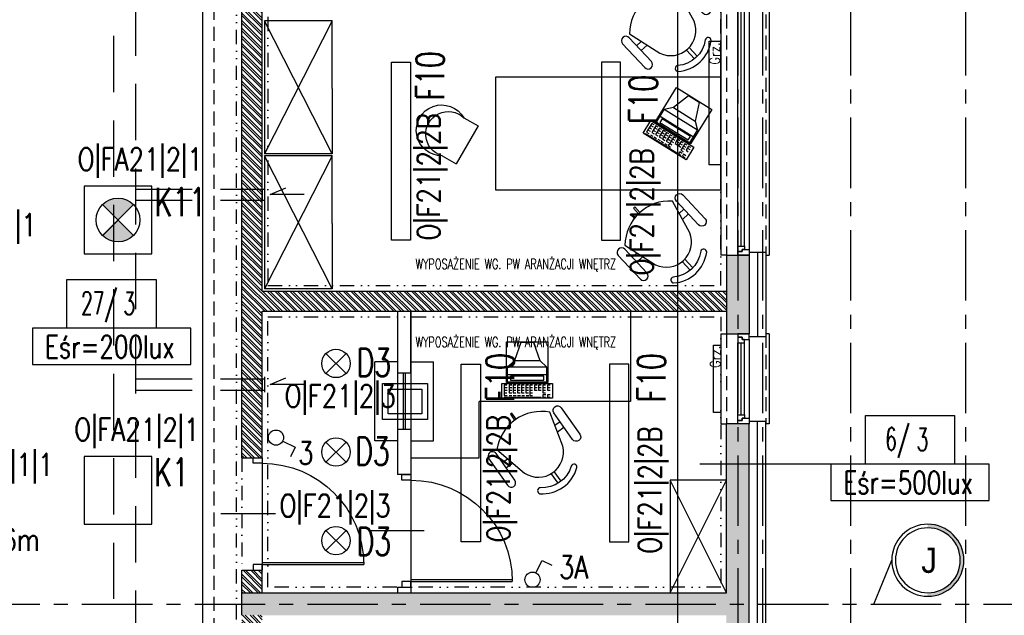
# Model space of a CAD drawing. Extents: x 41755 to 123924, y -112333 to 86187.
# Tile 140 of 256: x 101754 to 102628, y -52463 to -51934. Entities that reach past the tile are written whole.
import ezdxf
from ezdxf.enums import TextEntityAlignment as Align

# ---------------------------------------------------------------- set-up
doc = ezdxf.new("R2010")
doc.units = 0
doc.header["$LTSCALE"] = 50
for name, pattern in [('CENTER', [2, 1.25, -0.25, 0.25, -0.25]), ('DASHDOT', [1, 0.5, -0.25, 0, -0.25]), ('DASHED', [0.75, 0.5, -0.25]), ('DASHED2', [0.375, 0.25, -0.125]), ('DIVIDE', [31.75, 12.7, -6.35, 0, -6.35, 0, -6.35])]:
    doc.linetypes.add(name, pattern=pattern)
doc.layers.get('0').update_dxf_attribs({"color": 101, "linetype": 'CONTINUOUS'})
for name, color, linetype in [('Drz---drzwi', 5, 'CONTINUOUS'), ('E-90', 6, 'CONTINUOUS'), ('E35', 6, 'CONTINUOUS'), ('E90', 6, 'CONTINUOUS'), ('Ins-co', 2, 'CONTINUOUS'), ('Ins-went', 141, 'CONTINUOUS'), ('Okn---okna', 5, 'CONTINUOUS'), ('Opis-pom', 6, 'CONTINUOUS'), ('Opis_pom_ramka', 6, 'CONTINUOUS'), ('Os-osie glowne', 1, 'CENTER'), ('Os-osie-opis', 16, 'CONTINUOUS'), ('Sc-beton', 7, 'CONTINUOUS'), ('Sc-beton-hatch', 86, 'CONTINUOUS'), ('Sc-cegla pustak', 42, 'CONTINUOUS'), ('Sc-cegla pustak-hatch', 8, 'CONTINUOUS'), ('Sc-izolacja term-styropian', 151, 'STYROPIAN-KA'), ('Sc-nadproza kon', 5, 'DASHED2'), ('Sc-systemowe', 150, 'CONTINUOUS'), ('Sch-opis', 51, 'CONTINUOUS'), ('Suf-widok', 8, 'CONTINUOUS'), ('Wyp-meble', 155, 'CONTINUOUS')]:
    doc.layers.add(name, color=color, linetype=linetype)
doc.styles.add('dwg_opis duży', font='ARIAL.TTF', dxfattribs={"width": 0.9})
doc.styles.add('KA wymiar', font='romans.shx', dxfattribs={"width": 0.6})
doc.styles.add('ROMANS', font='romans', dxfattribs={"width": 0.85})
doc.linetypes.add('BATTING', pattern='A,0.0001,-0.1,[134,ltypeshp.shx,S=0.1,R=0,X=-0.1,Y=0],-0.2,[134,ltypeshp.shx,S=0.1,R=180,X=0.1,Y=0],-0.1', length=0.4001)
doc.linetypes.add('STYROPIAN-KA', pattern='A,0.0001,-0.1,[135,ltypeshp.shx,S=0.1,R=0,X=-0.1,Y=0],0,[135,ltypeshp.shx,S=0.1,R=180,X=0.1,Y=0],-0.1', length=0.2001)

# ---------------------------------------------------------------- blocks, each defined once
blk = doc.blocks.new('_0630_DRZWI_90')
at = {"ltscale": 7}
for p, q in [((5, 8), (5, 98)), ((6.8, 8), (6.8, 97.98))]:
    blk.add_line(p, q, dxfattribs=at)
at = {"ltscale": 25}
for p, q in [((50, 19.7), (50, -28.9)), ((5, 8), (0, 8)), ((0, 8), (5, 8)), ((0, 0), (0, 8)), ((5, 0), (0, 0)), ((5, 0), (0, 0)), ((95, 8), (5, 8)), ((5, 8), (5, 0)), ((95, 8), (95, 0)), ((100, 8), (95, 8)), ((95, 0), (100, 0)), ((95, 0), (100, 0)), ((100, 0), (100, 8))]:
    blk.add_line(p, q, dxfattribs=at)
at = {"ltscale": 7}
blk.add_arc((5, 8), 90, 0, 90, dxfattribs=at)
blk = doc.blocks.new('_DHGKXDHGFJHK')
for p, q in [((-15, 0), (-10, 0)), ((28, 0), (25, 0)), ((-15, 0), (-15, -80)), ((0, -72), (0, -8)), ((3, -72), (3, -8)), ((6, -72), (6, -8)), ((10, -5), (10, -75)), ((28, 0), (28, -80)), ((-15, -80), (-10, -80)), ((28, -80), (25, -80))]:
    blk.add_line(p, q)
at = {"linetype": 'DASHED2'}
for p, q in [((-10, 0), (-10, -80)), ((25, 0), (25, -80))]:
    blk.add_line(p, q, dxfattribs=at)
for points in [[(10, -5), (10, 0), (0, 0), (0, -3), (4, -3), (4, -5)], [(6, -8), (6, -5), (4, -5), (4, -3), (0, -3), (0, -5), (0, -8)], [(6, -72), (6, -75), (4, -75), (4, -77), (0, -77), (0, -75), (0, -72)], [(10, -75), (10, -80), (0, -80), (0, -77), (4, -77), (4, -75)]]:
    blk.add_lwpolyline(points, close=True)
blk = doc.blocks.new('_sufhgufhgfgh')
for p, q in [((-25, 0), (-25, -270)), ((15, 0), (18, 0)), ((18, 0), (18, -270)), ((-20, 0), (-25, 0)), ((-10, -262), (-10, -8)), ((-7, -262), (-7, -8)), ((-4, -262), (-4, -8)), ((0, -5), (0, -265)), ((-20, -270), (-25, -270)), ((15, -270), (18, -270))]:
    blk.add_line(p, q)
at = {"linetype": 'DASHED2'}
for p, q in [((-20, 0), (-20, -270)), ((15, 0), (15, -270))]:
    blk.add_line(p, q, dxfattribs=at)
for points in [[(0, -5), (0, 0), (-10, 0), (-10, -3), (-6, -3), (-6, -5)], [(-4, -8), (-4, -5), (-6, -5), (-6, -3), (-10, -3), (-10, -5), (-10, -8)], [(-4, -262), (-4, -265), (-6, -265), (-6, -267), (-10, -267), (-10, -265), (-10, -262)], [(0, -265), (0, -270), (-10, -270), (-10, -267), (-6, -267), (-6, -265)]]:
    blk.add_lwpolyline(points, close=True)
blk = doc.blocks.new('_opis_pom_metka')
at = {"layer": 'Opis_pom_ramka'}
blk.add_lwpolyline([(-33.13, 0), (32.87, 0), (32.87, -36), (-33.13, -36)], close=True, dxfattribs=at)
at = {"style": 'KA wymiar', "width": 0.6}
blk.add_attdef('KO/', text='', height=16.8, dxfattribs=at).set_placement((3.45, -25.87), align=Align.RIGHT)
blk.add_attdef('NR', (3.8, -26.16), '', height=16.8, dxfattribs=at)
blk = doc.blocks.new('_opis_osi')
blk.add_hatch(color=256).paths.add_polyline_path([(32, -32), (28.8, -32, -1), (-28.8, -32), (-32, -32, 1)])
for radius in [32, 28.8]:
    blk.add_circle((0, -32), radius)
at = {"style": 'dwg_opis duży', "width": 0.9}
blk.add_attdef('AXNAMEV', text='', height=22.4, rotation=90, dxfattribs=at).set_placement((0, -32), align=Align.MIDDLE_CENTER)
blk = doc.blocks.new('f003')
for p, q in [((-1.57, 74.64), (-1.57, 64.11)), ((1.57, 74.64), (1.57, 64.11))]:
    blk.add_line(p, q)
for points in [[(-16.72, 68.75, -0.355253), (16.72, 68.75, 0.881097), (20.07, 72.87, 0.355253), (-20.07, 72.87, 0.881097)], [(-28.78, 18.9, 0.427449), (28.78, 18.9), (20.81, 50.02, 0.679656), (-20.81, 50.02)], [(-31.3, 21.37, -1), (-39.3, 21.37), (-39.3, 50.18, -1), (-31.3, 50.18)], [(31.3, 21.37, 1), (39.3, 21.37), (39.3, 50.18, 1), (31.3, 50.18)]]:
    blk.add_lwpolyline(points, format="xyb", close=True)
for points in [[(-24.15, 36.98), (-31.3, 36.98)], [(24.15, 36.98), (31.3, 36.98)], [(-31.3, 31.03), (-25.68, 31.03)], [(31.3, 31.03), (25.68, 31.03)], [(-0.85, 6.61), (-0.85, 0), (0.85, 0), (0.85, 6.61)]]:
    blk.add_lwpolyline(points)
blk = doc.blocks.new('C003')
for p, q in [((16.69, 49.33), (11.11, 33.43)), ((28.12, 49.33), (16.69, 49.33)), ((28.12, 49.33), (33.7, 33.43)), ((11.11, 33.43), (4.99, 27.58)), ((4.99, 14.53), (4.99, 27.58)), ((39.82, 27.58), (4.99, 27.58)), ((11.11, 33.43), (33.7, 33.43)), ((33.7, 33.43), (39.82, 27.58)), ((39.82, 14.53), (39.82, 27.58)), ((4.99, 20.88), (39.82, 20.88)), ((4.99, 14.53), (39.82, 14.53))]:
    blk.add_line(p, q)
for points in [[(3.93, 13.95), (3.93, 50), (40.89, 50), (40.89, 13.95)], [(7.62, 19.57), (7.62, 15.91), (37.19, 15.91), (37.19, 19.57)], [(0, 13.07), (45, 13.07), (45, 0), (0, 0)]]:
    blk.add_lwpolyline(points, close=True)
for points in [[(4.5, 11.43), (2.12, 11.43), (2.12, 4.66), (4.5, 4.66)], [(2.12, 9.38), (4.52, 9.38)], [(8.69, 11.43), (6.31, 11.43), (6.31, 4.66), (8.69, 4.66)], [(6.31, 9.38), (8.71, 9.38)], [(12.34, 11.43), (9.96, 11.43), (9.96, 4.66), (12.34, 4.66)], [(9.96, 9.38), (12.36, 9.38)], [(16.17, 11.43), (13.8, 11.43), (13.8, 4.66), (16.17, 4.66)], [(13.8, 9.38), (16.2, 9.38)], [(19.83, 11.43), (17.45, 11.43), (17.45, 4.66), (19.83, 4.66)], [(17.45, 9.38), (19.85, 9.38)], [(23.66, 11.43), (21.28, 11.43), (21.28, 4.66), (23.66, 4.66)], [(21.28, 9.38), (23.68, 9.38)], [(27.22, 11.43), (24.84, 11.43), (24.84, 4.66), (27.22, 4.66)], [(24.84, 9.38), (27.24, 9.38)], [(31.32, 11.43), (28.94, 11.43), (28.94, 7.04), (31.32, 7.04)], [(28.94, 9.38), (31.34, 9.38)], [(34.89, 11.43), (32.51, 11.43), (32.51, 7.04), (34.89, 7.04)], [(32.51, 9.38), (34.91, 9.38)], [(38.81, 11.43), (36.43, 11.43), (36.43, 4.66), (38.81, 4.66)], [(36.43, 9.38), (38.83, 9.38)], [(42.82, 11.43), (40.44, 11.43), (40.44, 7.04), (42.82, 7.04)], [(40.44, 9.38), (42.84, 9.38)], [(2.12, 7.06), (4.52, 7.06)], [(2.12, 4.66), (2.12, 2.24), (4.52, 2.24)], [(2.13, 0.81), (34.83, 0.81)], [(6.31, 7.06), (8.71, 7.06)], [(6.32, 2.23), (8.81, 2.23)], [(9.96, 7.06), (12.36, 7.06)], [(10.06, 2.23), (12.55, 2.23)], [(13.8, 7.06), (16.2, 7.06)], [(13.89, 2.23), (16.39, 2.23)], [(17.45, 7.06), (19.85, 7.06)], [(17.54, 2.23), (20.04, 2.23)], [(21.28, 7.06), (23.68, 7.06)], [(21.38, 2.23), (23.87, 2.23)], [(24.84, 7.06), (27.24, 7.06)], [(24.84, 4.66), (24.84, 2.24), (27.24, 2.24)], [(38.86, 2.87), (36.39, 2.87), (36.39, 0.97), (38.86, 0.97)], [(36.43, 7.06), (38.83, 7.06)], [(42.85, 2.84), (40.44, 2.84), (40.44, 0.97), (42.81, 0.97)]]:
    blk.add_lwpolyline(points)
blk = doc.blocks.new('W046')
for p, q in [((0, 20.9), (0, 0)), ((56.2, 20.9), (56.2, 0)), ((0, 0), (56.2, 0))]:
    blk.add_line(p, q)
for centre, radius, start, end in [((28.1, 37.4), 32.6, 329.5569, 210.4431), ((28.1, 27.7), 28.9, 346.3666, 193.6334)]:
    blk.add_arc(centre, radius, start, end)
blk = doc.blocks.new('sza016_r')
for p, q in [((60, 60), (0, 60)), ((0, 60), (118, 0)), ((118, 60), (0, 0)), ((0, 60), (0, 0)), ((60, 60), (118, 60)), ((118, 60), (118, 0)), ((0, 0), (118, 0))]:
    blk.add_line(p, q)
blk = doc.blocks.new('A$C59F8734F')
at = {"layer": 'Wyp-meble'}
for p, q in [((2319.92, 3795), (2399.92, 3795)), ((2319.92, 3795), (2514.92, 3795)), ((2514.92, 3795), (2514.92, 3715)), ((2380.5, 3665), (2380.5, 3715)), ((2514.92, 3715), (2380.5, 3715)), ((2319.92, 3665), (2380.5, 3665)), ((2550, 3545), (2600, 3645)), ((2599.95, 3545), (2550, 3645))]:
    blk.add_line(p, q, dxfattribs=at)
for points in [[(2395, 3903), (2595, 3903), (2595, 4003), (2395, 4003)], [(2600, 3545), (2600, 3645), (2550, 3645), (2550, 3545)]]:
    blk.add_lwpolyline(points, close=True, dxfattribs=at)
for name, p, rotation in [('f003', (2521.95, 4074.96), 223.0456294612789), ('sza016_r', (2190, 4053), 270), ('C003', (2526.01, 3953.3), 328.2416285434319), ('sza016_r', (2190, 3933), 270), ('f003', (2518.04, 3887.11), 223.0456294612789), ('f003', (2408.88, 3704.16), 215.182659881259)]:
    blk.add_blockref(name, p, dxfattribs=dict(at, rotation=rotation))
at = {"layer": 'Wyp-meble', "xscale": -0.6929999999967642, "yscale": 0.6929999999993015, "zscale": 0.6930000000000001, "rotation": 60.17980229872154}
blk.add_blockref('W046', (2379.47, 3959.7), dxfattribs=at)
at = {"layer": 'Wyp-meble'}
blk.add_blockref('C003', (2400.68, 3717.86), dxfattribs=at)

msp = doc.modelspace()

# ---------------------------------------------------------------- hatches: boundary and pattern name
at = {"layer": 'E35'}
h = msp.add_hatch(color=256, dxfattribs=at)
edge = h.paths.add_edge_path()
edge.add_line((101840.966, -52112.206), (101854.712, -52098.46))
edge.add_ellipse((101840.966, -52112.206), major_axis=(13.746, 13.746), ratio=1, start_angle=360, end_angle=450)
edge.add_line((101827.22, -52098.46), (101840.966, -52112.206))
edge = h.paths.add_edge_path()
edge.add_line((101854.712, -52125.952), (101840.966, -52112.206))
edge.add_line((101840.966, -52112.206), (101827.22, -52125.952))
edge.add_ellipse((101840.966, -52112.206), major_axis=(-13.746, 13.746), ratio=1, start_angle=90, end_angle=180)
at = {"layer": 'Sc-beton-hatch'}
h = msp.add_hatch(dxfattribs=at)
h.set_pattern_fill('ANSI33', color=256, style=0)
h.set_pattern_definition([(45, (48983.4185, 565.478), (-4.49012806, 4.49012806), []), (45, (48987.9087, 565.478), (-4.49012806, 4.49012806), [3.175, -1.5875])])
h.paths.add_polyline_path([(100470.966, -51043.233), (100410.966, -51043.233), (100410.966, -51103.233), (100430.966, -51103.233), (100430.966, -51063.233), (100470.966, -51063.233)])
h.paths.add_polyline_path([(100805.966, -51043.233), (100705.966, -51043.233), (100705.966, -51063.233), (100745.966, -51063.233), (100745.966, -51625.233), (100765.966, -51625.233), (100765.966, -51473.233), (101152.966, -51473.233), (101152.966, -51453.233), (100765.966, -51453.233), (100765.966, -51063.233), (100805.966, -51063.233)])
h.paths.add_polyline_path([(100430.966, -51374.233), (100410.966, -51374.233), (100410.966, -51474.233), (100430.966, -51474.233)])
h.paths.add_polyline_path([(101330.966, -51043.233), (101251.966, -51043.233), (101251.966, -51063.233), (101330.966, -51063.233)])
h.paths.add_polyline_path([(101770.966, -51043.233), (101670.966, -51043.233), (101670.966, -51063.233), (101710.966, -51063.233), (101710.966, -51262.233), (101730.966, -51262.233), (101730.966, -51063.233), (101770.966, -51063.233)])
h.paths.add_polyline_path([(101790.966, -51453.233), (101730.966, -51453.233), (101730.966, -51362.233), (101710.966, -51362.233), (101710.966, -51453.233), (101582.904, -51453.233), (101582.904, -51473.233), (101790.966, -51473.233)])
h.paths.add_polyline_path([(101482.904, -51453.233), (101252.966, -51453.233), (101252.966, -51473.233), (101482.904, -51473.233)])
h.paths.add_polyline_path([(101730.966, -51785.233), (101695.966, -51785.233), (101695.966, -51820.233), (101730.966, -51820.233)])
h.paths.add_polyline_path([(102400.966, -50943.233), (102380.966, -50943.233), (102380.966, -51043.233), (102330.966, -51043.233), (102330.966, -51063.233), (102380.966, -51063.233), (102380.966, -51453.233), (101890.966, -51453.233), (101890.966, -51473.233), (102380.966, -51473.233), (102380.966, -51873.233), (102400.966, -51873.233)])
h.paths.add_polyline_path([(102422.966, -50943.233), (102402.966, -50943.233), (102402.966, -51713.233), (102422.966, -51713.233)])
h.paths.add_polyline_path([(102400.966, -52143.233), (102380.966, -52143.233), (102380.966, -52213.233), (102400.966, -52213.233)])
h.paths.add_polyline_path([(102400.966, -52293.233), (102380.966, -52293.233), (102380.966, -52443.233), (101950.966, -52443.233), (101950.966, -52463.233), (102380.966, -52463.233), (102380.966, -52503.233), (102400.966, -52503.233)])
h.paths.add_polyline_path([(102400.966, -52603.233), (102380.966, -52603.233), (102380.966, -52643.233), (102400.966, -52643.233)])
h.paths.add_polyline_path([(102400.966, -52743.233), (102380.966, -52743.233), (102380.966, -53008.233), (102400.966, -53008.233)])
h.paths.add_polyline_path([(101730.966, -52443.233), (101710.966, -52443.233), (101710.966, -52463.233), (101710.966, -52758.233), (101690.966, -52758.233), (101690.966, -52778.233), (101730.966, -52778.233)])
h.paths.add_polyline_path([(101710.966, -52443.233), (101690.966, -52443.233), (101690.966, -52463.233), (101710.966, -52463.233)], flags=16)
h.paths.add_polyline_path([(101556.966, -52758.233), (101503.966, -52758.233), (101503.966, -52463.233), (101488.966, -52463.233), (101488.966, -52758.233), (101468.966, -52758.233), (101468.966, -52778.233), (101556.966, -52778.233)])
h.paths.add_polyline_path([(101556.966, -52443.233), (101468.966, -52443.233), (101468.966, -52463.233), (101556.966, -52463.233)])
h.paths.add_polyline_path([(101334.966, -52443.233), (101281.966, -52443.233), (101281.966, -52463.233), (101334.966, -52463.233)], flags=17)
h.paths.add_polyline_path([(101281.966, -52443.233), (100970.966, -52443.233), (100970.966, -51785.233), (100883.466, -51785.233), (100883.466, -51805.233), (100950.966, -51805.233), (100950.966, -52443.233), (100430.966, -52443.233), (100430.966, -52403.233), (100410.966, -52403.233), (100410.966, -52503.233), (100430.966, -52503.233), (100430.966, -52463.233), (100950.966, -52463.233), (100950.966, -52973.233), (100970.966, -52973.233), (100970.966, -52463.233), (101261.966, -52463.233), (101261.966, -52778.233), (101281.966, -52778.233), (101334.966, -52778.233), (101334.966, -52758.233), (101281.966, -52758.233)])
h.paths.add_polyline_path([(100783.466, -51785.233), (100765.966, -51785.233), (100765.966, -51780.233), (100745.966, -51780.233), (100745.966, -51785.233), (100430.966, -51785.233), (100430.966, -51765.233), (100410.966, -51765.233), (100410.966, -52003.233), (100430.966, -52003.233), (100430.966, -51805.233), (100783.466, -51805.233)])
h.paths.add_polyline_path([(100430.966, -52153.233), (100410.966, -52153.233), (100410.966, -52253.233), (100430.966, -52253.233)])
h.paths.add_polyline_path([(100430.966, -52653.233), (100410.966, -52653.233), (100410.966, -52850.233), (100430.966, -52850.233)], flags=17)
h.paths.add_polyline_path([(100430.966, -52940.233), (100410.966, -52940.233), (100410.966, -52983.233), (100430.966, -52983.233)])
h.paths.add_polyline_path([(101007.966, -53193.233), (100430.966, -53193.233), (100430.966, -53133.233), (100410.966, -53133.233), (100410.966, -53213.233), (101007.966, -53213.233)])
h.paths.add_polyline_path([(101770.966, -53193.233), (101157.966, -53193.233), (101157.966, -53213.233), (101710.966, -53213.233), (101710.966, -53445.233), (101730.966, -53445.233), (101730.966, -53213.233), (101770.966, -53213.233)])
h.paths.add_polyline_path([(102008.966, -53193.233), (101905.966, -53193.233), (101905.966, -53213.233), (102008.966, -53213.233)])
h.paths.add_polyline_path([(102227.966, -53193.233), (102133.966, -53193.233), (102133.966, -53213.233), (102227.966, -53213.233)])
h.paths.add_polyline_path([(102400.966, -53158.233), (102380.966, -53158.233), (102380.966, -53193.233), (102332.966, -53193.233), (102332.966, -53213.233), (102380.966, -53213.233), (102380.966, -53818.233), (102400.966, -53818.233)])
h.paths.add_polyline_path([(101730.966, -53545.233), (101710.966, -53545.233), (101710.966, -53740.233), (101730.966, -53740.233)])
h.paths.add_polyline_path([(101730.966, -53840.233), (101710.966, -53840.233), (101710.966, -53943.233), (101297.571, -53943.233, -0.1551034), (101300.811, -53953.425, -0.1483474), (101297.835, -53963.233), (101710.966, -53963.233), (101710.966, -54023.233), (101730.966, -54023.233)])
h.paths.add_polyline_path([(101297.571, -53943.233), (101295.705, -53943.233), (101295.705, -53963.233), (101297.835, -53963.233, 0.1483474), (101300.811, -53953.425, 0.1551034)])
h.paths.add_polyline_path([(101270.705, -53943.233), (101268.745, -53943.233, 0.1551034), (101265.506, -53953.425, 0.1483474), (101268.481, -53963.233), (101270.705, -53963.233)])
h.paths.add_polyline_path([(101268.745, -53943.233), (101201.966, -53943.233), (101201.966, -53963.233), (101268.481, -53963.233, -0.1483474), (101265.506, -53953.425, -0.1551034)])
h.paths.add_polyline_path([(100980.966, -53943.233), (100970.966, -53943.233), (100930.966, -53943.233), (100930.966, -53968.233), (100970.966, -53968.233), (100980.966, -53968.233)])
h.paths.add_polyline_path([(100490.966, -53943.233), (100410.966, -53943.233), (100410.966, -53963.233), (100490.966, -53963.233)])
h.paths.add_polyline_path([(100530.966, -54448.233), (100510.966, -54448.233), (100510.966, -54481.233), (100530.966, -54481.233)])
h.paths.add_polyline_path([(101773.966, -54593.233), (101730.966, -54593.233), (101730.966, -54503.233), (101710.966, -54503.233), (101710.966, -54593.233), (100530.966, -54593.233), (100530.966, -54578.233), (100510.966, -54578.233), (100510.966, -54593.233), (100270.966, -54593.233), (100270.966, -54618.233), (101773.966, -54618.233)])
h.paths.add_polyline_path([(100220.966, -54593.233), (100170.966, -54593.233), (100170.966, -54618.233), (100220.966, -54618.233)])
h.paths.add_polyline_path([(100120.966, -54593.233), (100070.966, -54593.233), (100070.966, -54618.233), (100120.966, -54618.233)])
h.paths.add_polyline_path([(100020.966, -54593.233), (99970.966, -54593.233), (99970.966, -54618.233), (100020.966, -54618.233)])
h.paths.add_polyline_path([(99920.966, -54593.233), (99880.966, -54593.233), (99880.966, -55500.233), (99980.966, -55500.233), (99980.966, -55515.233), (100000.966, -55515.233), (100000.966, -55480.233), (99900.966, -55480.233), (99900.966, -54618.233), (99920.966, -54618.233)])
h.paths.add_polyline_path([(100585.966, -55633.233), (100000.966, -55633.233), (100000.966, -55615.233), (99980.966, -55615.233), (99980.966, -55633.233), (99780.966, -55633.233), (99780.966, -55988.233), (100510.966, -55988.233), (100510.966, -56028.233), (100530.966, -56028.233), (100530.966, -55988.233), (100582.966, -55988.233), (100582.966, -55968.233), (100530.966, -55968.233), (100530.966, -55813.233), (100510.966, -55813.233), (100510.966, -55968.233), (99800.966, -55968.233), (99800.966, -55653.233), (100510.966, -55653.233), (100510.966, -55663.233), (100530.966, -55663.233), (100530.966, -55653.233), (100585.966, -55653.233)])
h.paths.add_polyline_path([(101310.966, -55968.233), (100810.966, -55968.233), (100810.966, -55880.233), (100790.966, -55880.233), (100790.966, -55968.233), (100737.966, -55968.233), (100737.966, -55988.233), (100790.966, -55988.233), (100790.966, -56028.233), (100810.966, -56028.233), (100810.966, -55988.233), (101310.966, -55988.233)])
h.paths.add_polyline_path([(101490.966, -55633.233), (100735.966, -55633.233), (100735.966, -55653.233), (101490.966, -55653.233)])
h.paths.add_polyline_path([(101777.966, -55968.233), (101730.966, -55968.233), (101730.966, -55853.733), (101710.966, -55853.733), (101710.966, -55968.233), (101590.966, -55968.233), (101590.966, -55988.233), (101777.966, -55988.233)])
h.paths.add_polyline_path([(101802.966, -55963.233), (101777.966, -55963.233), (101777.966, -55988.233), (101802.966, -55988.233)])
h.paths.add_polyline_path([(101730.966, -55128.233), (101710.966, -55128.233), (101710.966, -55723.733), (101730.966, -55723.733)])
h.paths.add_polyline_path([(101953.466, -55963.233), (101928.466, -55963.233), (101928.466, -55988.233), (101953.466, -55988.233)])
h.paths.add_polyline_path([(102103.466, -55963.233), (102078.466, -55963.233), (102078.466, -55988.233), (102103.466, -55988.233)])
h.paths.add_polyline_path([(102253.466, -55963.233), (102228.466, -55963.233), (102228.466, -55988.233), (102253.466, -55988.233)])
h.paths.add_polyline_path([(102365.966, -55968.233), (102320.966, -55968.233), (102320.966, -55988.233), (102365.966, -55988.233)])
h.paths.add_polyline_path([(102400.966, -55953.233), (102365.966, -55953.233), (102365.966, -55988.233), (102400.966, -55988.233)])
h.paths.add_polyline_path([(102400.966, -55891.233), (102380.966, -55891.233), (102380.966, -55953.233), (102400.966, -55953.233)])
h.paths.add_polyline_path([(102400.966, -55815.733), (102375.966, -55815.733), (102375.966, -55840.733), (102400.966, -55840.733)])
h.paths.add_polyline_path([(102400.966, -55665.733), (102375.966, -55665.733), (102375.966, -55690.733), (102400.966, -55690.733)])
h.paths.add_polyline_path([(102400.966, -55515.733), (102375.966, -55515.733), (102375.966, -55540.733), (102400.966, -55540.733)])
h.paths.add_polyline_path([(102400.966, -55365.733), (102375.966, -55365.733), (102375.966, -55390.733), (102400.966, -55390.733)])
h.paths.add_polyline_path([(102400.966, -55240.733), (102380.966, -55240.733), (102380.966, -55260.733), (102400.966, -55260.733)])
h.paths.add_polyline_path([(102400.966, -55215.733), (102375.966, -55215.733), (102375.966, -55240.733), (102400.966, -55240.733)])
h.paths.add_polyline_path([(102400.966, -55033.233), (102380.966, -55033.233), (102380.966, -55215.733), (102400.966, -55215.733)])
h.paths.add_polyline_path([(102400.966, -54833.233), (102365.966, -54833.233), (102365.966, -54798.233), (102345.966, -54798.233), (102345.966, -54853.233), (102380.966, -54853.233), (102380.966, -54883.233), (102400.966, -54883.233)])
h.paths.add_polyline_path([(102365.966, -54537.733), (102345.966, -54537.733), (102345.966, -54593.233), (101908.966, -54593.233), (101908.966, -54618.233), (102345.966, -54618.233), (102345.966, -54648.233), (102365.966, -54648.233), (102365.966, -54618.233)])
h.paths.add_polyline_path([(101730.966, -54128.233), (101710.966, -54128.233), (101710.966, -54353.233), (101730.966, -54353.233)])
h.paths.add_polyline_path([(102365.966, -54131.233), (102400.966, -54131.233), (102400.966, -54088.233), (102380.966, -54088.233), (102380.966, -54111.233), (102345.966, -54111.233), (102345.966, -54417.733), (102365.966, -54417.733)])
h.paths.add_polyline_path([(102400.966, -53918.233), (102380.966, -53918.233), (102380.966, -53988.233), (102400.966, -53988.233)])
at = {"layer": 'Sc-cegla pustak-hatch'}
h = msp.add_hatch(dxfattribs=at)
h.set_pattern_fill('ANSI32', color=256, scale=0.5, angle=90, style=0)
h.set_pattern_definition([(135, (48983.4185, 565.478), (-3.36759605, -3.36759605), []), (135, (48983.4185, 567.723), (-3.36759605, -3.36759605), [])])
h.paths.add_polyline_path([(100430.966, -51745.233), (100410.966, -51745.233), (100410.966, -51765.233), (100430.966, -51765.233)])
h.paths.add_polyline_path([(101330.966, -51063.233), (101312.966, -51063.233), (101312.966, -51262.233), (101330.966, -51262.233)])
h.paths.add_polyline_path([(101455.966, -51382.233), (101330.966, -51382.233), (101330.966, -51362.233), (101312.966, -51362.233), (101312.966, -51453.233), (101330.966, -51453.233), (101330.966, -51400.233), (101437.966, -51400.233), (101437.966, -51453.233), (101455.966, -51453.233)])
h.paths.add_polyline_path([(102049.966, -51473.233), (102031.966, -51473.233), (102031.966, -51525.233), (101968.966, -51525.233), (101968.966, -51473.233), (101950.966, -51473.233), (101950.966, -51548.233), (101968.966, -51548.233), (101968.966, -51543.233), (102049.966, -51543.233)])
h.paths.add_polyline_path([(101968.966, -51648.233), (101950.966, -51648.233), (101950.966, -52323.233), (101968.966, -52323.233), (101968.966, -52193.233), (102380.966, -52193.233), (102380.966, -52175.233), (101968.966, -52175.233)])
h.paths.add_polyline_path([(101968.966, -52463.233), (101950.966, -52463.233), (101950.966, -52543.233), (101968.966, -52543.233)])
h.paths.add_polyline_path([(101968.966, -52423.233), (101950.966, -52423.233), (101950.966, -52443.233), (101968.966, -52443.233)])
h.paths.add_polyline_path([(101968.966, -52643.233), (101950.966, -52643.233), (101950.966, -52973.233), (101968.966, -52973.233), (101968.966, -52946.233), (102050.966, -52946.233), (102050.966, -52954.233), (102042.966, -52954.233), (102042.966, -52973.233), (102380.966, -52973.233), (102380.966, -52955.233), (102060.966, -52955.233), (102060.966, -52928.233), (101968.966, -52928.233)])
h.paths.add_polyline_path([(101279.966, -52945.233), (101261.966, -52945.233), (101261.966, -52955.233), (101078.966, -52955.233), (101078.966, -52687.233), (101060.966, -52687.233), (101060.966, -52955.233), (100970.966, -52955.233), (100970.966, -52973.233), (101261.966, -52973.233), (101261.966, -53015.733), (101279.966, -53015.733)])
h.paths.add_polyline_path([(101279.966, -52778.233), (101261.966, -52778.233), (101261.966, -52845.233), (101279.966, -52845.233)])
h.paths.add_polyline_path([(100950.966, -52955.233), (100925.966, -52955.233), (100925.966, -52973.233), (100950.966, -52973.233)])
h.paths.add_polyline_path([(100825.966, -52955.233), (100430.966, -52955.233), (100430.966, -52973.233), (100825.966, -52973.233)])
h.paths.add_polyline_path([(100428.966, -53213.233), (100410.966, -53213.233), (100410.966, -53333.233), (100428.966, -53333.233)])
h.paths.add_polyline_path([(100428.966, -53483.233), (100410.966, -53483.233), (100410.966, -53548.233), (100428.966, -53548.233)])
h.paths.add_polyline_path([(100428.966, -53698.233), (100410.966, -53698.233), (100410.966, -53763.233), (100428.966, -53763.233)])
h.paths.add_polyline_path([(100428.966, -53913.233), (100410.966, -53913.233), (100410.966, -53943.233), (100428.966, -53943.233)])
h.paths.add_polyline_path([(100428.966, -53963.233), (100410.966, -53963.233), (100410.966, -53978.233), (100428.966, -53978.233)])
h.paths.add_polyline_path([(100428.966, -54128.233), (100410.966, -54128.233), (100410.966, -54193.233), (100428.966, -54193.233)])
h.paths.add_polyline_path([(100428.966, -54343.233), (100410.966, -54343.233), (100410.966, -54466.233), (100510.966, -54466.233), (100510.966, -54448.233), (100428.966, -54448.233)])
h.paths.add_polyline_path([(101335.966, -54321.233), (101279.966, -54321.233), (101279.966, -53970.786, -0.2026768), (101268.481, -53963.233), (101261.966, -53963.233), (101261.966, -54339.233), (101335.966, -54339.233)])
h.paths.add_polyline_path([(101710.966, -54321.233), (101510.966, -54321.233), (101510.966, -53963.233), (101492.966, -53963.233), (101492.966, -54321.233), (101435.966, -54321.233), (101435.966, -54339.233), (101710.966, -54339.233)])
h.paths.add_polyline_path([(101710.966, -53645.233), (101352.966, -53645.233), (101352.966, -53562.233), (101279.966, -53562.233), (101279.966, -53213.233), (101261.966, -53213.233), (101261.966, -53943.233), (101268.745, -53943.233, -0.1958107), (101279.966, -53936.063), (101279.966, -53580.233), (101334.966, -53580.233), (101334.966, -53943.233), (101352.966, -53943.233), (101352.966, -53663.233), (101710.966, -53663.233)])
h.paths.add_polyline_path([(101279.966, -53936.063, 0.1514484), (101270.705, -53940.913), (101279.966, -53940.913)], flags=17)
h.paths.add_polyline_path([(101279.966, -53940.913), (101270.705, -53940.913), (101270.705, -53943.233), (101279.966, -53943.233)], flags=17)
h.paths.add_polyline_path([(101490.966, -54618.233), (101472.966, -54618.233), (101472.966, -54648.233), (101490.966, -54648.233)])
h.paths.add_polyline_path([(101490.966, -54798.233), (101472.966, -54798.233), (101472.966, -55633.233), (101490.966, -55633.233)])
h.paths.add_polyline_path([(101773.966, -55128.233), (101730.966, -55128.233), (101730.966, -55146.233), (101773.966, -55146.233)])
h.paths.add_polyline_path([(102180.966, -55128.233), (101968.966, -55128.233), (101950.966, -55128.233), (101923.966, -55128.233), (101923.966, -55146.233), (102180.966, -55146.233)])
h.paths.add_polyline_path([(101968.966, -54853.233), (102190.966, -54853.233), (102190.966, -54835.233), (101950.966, -54835.233), (101950.966, -55128.233), (101968.966, -55128.233)])
h.paths.add_polyline_path([(102345.966, -54835.233), (102290.966, -54835.233), (102290.966, -54853.233), (102345.966, -54853.233)])
h.paths.add_polyline_path([(101968.966, -54453.233), (101950.966, -54453.233), (101950.966, -54593.233), (101968.966, -54593.233)])
h.paths.add_polyline_path([(101968.966, -54129.233), (102345.966, -54129.233), (102345.966, -54111.233), (101968.966, -54111.233), (101968.966, -53840.233), (101950.966, -53840.233), (101950.966, -54353.233), (101968.966, -54353.233)])
h.paths.add_polyline_path([(102380.966, -53645.233), (101995.966, -53645.233), (101995.966, -53553.233), (101968.966, -53553.233), (101968.966, -53531.233), (101950.966, -53531.233), (101950.966, -53571.233), (101977.966, -53571.233), (101977.966, -53645.233), (101950.966, -53645.233), (101950.966, -53740.233), (101968.966, -53740.233), (101968.966, -53663.233), (102380.966, -53663.233)])
h.paths.add_polyline_path([(101968.966, -53213.233), (101950.966, -53213.233), (101950.966, -53441.233), (101968.966, -53441.233)])
h.paths.add_polyline_path([(101279.966, -53150.733), (101261.966, -53150.733), (101261.966, -53193.233), (101279.966, -53193.233)])

# ---------------------------------------------------------------- linework, layer by layer
msp.add_lwpolyline([(102337.611, -51210.233), (102337.611, -56365.878)])
at = {"layer": 'E35'}
for p, q in [((101827.22, -52098.46), (101854.712, -52125.952)), ((101827.22, -52125.952), (101854.712, -52098.46)), ((102043.28, -52248.475), (102025.46, -52230.656)), ((102043.28, -52230.656), (102025.46, -52248.475)), ((101987.165, -52308.436), (101998.2, -52313.962)), ((101998.2, -52313.962), (101993.926, -52322.498)), ((102043.28, -52327.142), (102025.46, -52309.323)), ((102043.28, -52309.323), (102025.46, -52327.142)), ((102473.674, -52328.864), (102357.195, -52328.864)), ((102043.28, -52387.99), (102025.46, -52405.81)), ((102043.28, -52405.81), (102025.46, -52387.99)), ((102211.823, -52425.565), (102217.349, -52414.529)), ((102217.349, -52414.529), (102225.884, -52418.803))]:
    msp.add_line(p, q, dxfattribs=at)
at = {"layer": 'E35', "linetype": 'Continuous', "ltscale": 0.3}
msp.add_line((101828.006, -52125.166), (101853.926, -52099.246), dxfattribs=at)
at = {"layer": 'E35'}
for points in [[(102100.562, -51972.048), (102100.562, -52130.048), (102083.562, -52130.048), (102083.562, -51972.048)], [(102270.022, -51972.048), (102270.022, -52130.048), (102287.022, -52130.048), (102287.022, -51972.048)], [(102162.569, -52240.048), (102162.569, -52398.048), (102145.569, -52398.048), (102145.569, -52240.048)], [(102277.203, -52240.048), (102277.203, -52398.048), (102294.203, -52398.048), (102294.203, -52240.048)]]:
    msp.add_lwpolyline(points, close=True, dxfattribs=at)
at = {"layer": 'E35', "linetype": 'Continuous', "ltscale": 0.3}
for points in [[(101810.966, -52142.206), (101870.966, -52142.206), (101870.966, -52082.206), (101810.966, -52082.206)], [(101765.086, -52240.589), (101905.419, -52240.589), (101905.419, -52208.311), (101765.086, -52208.311)], [(101810.966, -52382.206), (101870.966, -52382.206), (101870.966, -52322.206), (101810.966, -52322.206)], [(102473.674, -52361.143), (102614.007, -52361.143), (102614.007, -52328.864), (102473.674, -52328.864)]]:
    msp.add_lwpolyline(points, close=True, dxfattribs=at)
at = {"layer": 'E35'}
for centre, radius in [((101840.966, -52112.206), 19.44), ((102034.37, -52239.565), 12.6), ((101981.129, -52305.414), 6.75), ((102034.37, -52318.233), 12.6), ((102034.37, -52396.9), 12.6), ((102208.801, -52431.6), 6.75)]:
    msp.add_circle(centre, radius, dxfattribs=at)
at = {"layer": 'Ins-co'}
msp.add_line((101915.966, -51567.82), (101915.966, -53450.1), dxfattribs=at)
at = {"layer": 'Ins-co', "linetype": 'DASHED', "ltscale": 0.5}
msp.add_line((101925.966, -51678.141), (101925.966, -52869.992), dxfattribs=at)
at = {"layer": 'Ins-co'}
for points in [[(102365.531, -51953.233), (102375.531, -51953.233), (102375.531, -52063.233), (102365.531, -52063.233)], [(102369.468, -52223.233), (102375.868, -52223.233), (102375.868, -52283.233), (102369.468, -52283.233)]]:
    msp.add_lwpolyline(points, close=True, dxfattribs=at)
at = {"layer": 'Ins-went', "linetype": 'DASHED', "ltscale": 2}
for p, q in [((101856.866, -53166.258), (101856.866, -51578.711)), ((101856.866, -52084.611), (101968.905, -52084.611)), ((101968.905, -52094.611), (101968.905, -52084.611)), ((101968.905, -52084.611), (101970.905, -52084.611)), ((101968.905, -52084.611), (101968.905, -52094.611)), ((101970.905, -52082.861), (101970.905, -52096.361)), ((101856.866, -52094.611), (101968.905, -52094.611)), ((101968.905, -52094.611), (101970.905, -52094.611)), ((101856.866, -52253.258), (101968.966, -52253.258)), ((101968.966, -52263.258), (101968.966, -52253.258)), ((101968.966, -52253.258), (101970.966, -52253.258)), ((101968.966, -52253.258), (101968.966, -52263.258)), ((101970.966, -52251.508), (101970.966, -52265.008)), ((101856.866, -52263.258), (101968.966, -52263.258)), ((101968.966, -52263.258), (101970.966, -52263.258))]:
    msp.add_line(p, q, dxfattribs=at)
for points in [[(101836.866, -51573.711), (101836.866, -52776.058)], [(102006.143, -52089.611), (101975.905, -52089.611), (101989.919, -52083.588)], [(102006.204, -52258.258), (101975.966, -52258.258), (101989.98, -52252.235)]]:
    msp.add_lwpolyline(points, dxfattribs=at)
at = {"layer": 'Os-osie glowne'}
for points in [[(102390.966, -50521.233), (102390.966, -56498.233)], [(102412.966, -50521.233), (102412.966, -56498.233)], [(102490.966, -50521.233), (102490.966, -56498.233)], [(102592.966, -50521.233), (102592.966, -56498.233)], [(99508.966, -52453.233), (111775.966, -52453.233)]]:
    msp.add_lwpolyline(points, dxfattribs=at)
at = {"layer": 'Os-osie-opis'}
msp.add_lwpolyline([(102511.63, -52453.233), (102527.63, -52414.338)], dxfattribs=at)
at = {"layer": 'Sc-beton'}
for points in [[(102380.966, -52143.233), (102400.966, -52143.233)], [(102380.966, -52143.233), (102380.966, -52213.233)], [(102400.966, -52143.233), (102400.966, -52213.233)], [(102380.966, -52213.233), (102400.966, -52213.233)], [(102400.966, -52293.233), (102380.966, -52293.233)], [(102380.966, -52443.233), (102380.966, -52293.315)], [(102400.966, -52503.233), (102400.966, -52293.315)], [(101950.966, -52443.233), (102380.966, -52443.233)], [(101950.966, -52463.233), (101950.966, -52443.233)]]:
    msp.add_lwpolyline(points, dxfattribs=at)
at = {"layer": 'Sc-cegla pustak'}
for points in [[(101950.966, -52323.233), (101950.966, -51648.233)], [(101968.966, -52175.233), (101968.966, -51648.233)], [(101968.966, -52175.233), (102380.966, -52175.233)], [(101968.966, -52193.233), (102380.966, -52193.233)], [(101968.966, -52323.233), (101968.966, -52193.233)], [(101950.966, -52323.233), (101968.966, -52323.233)], [(101950.966, -52443.233), (101950.966, -52423.233)], [(101950.966, -52423.233), (101968.966, -52423.233)], [(101968.966, -52443.233), (101968.966, -52423.233)]]:
    msp.add_lwpolyline(points, dxfattribs=at)
at = {"layer": 'Sc-izolacja term-styropian', "linetype": 'ByBlock'}
for points in [[(102400.966, -52140.733), (102415.966, -52140.733)], [(102415.966, -52140.733), (102415.966, -52215.733)], [(102400.966, -52215.733), (102415.966, -52215.733)], [(102400.966, -52290.733), (102415.966, -52290.733)], [(102415.966, -52505.733), (102415.966, -52290.815)]]:
    msp.add_lwpolyline(points, dxfattribs=at)
at = {"layer": 'Sc-izolacja term-styropian', "linetype": 'BATTING', "ltscale": 0.35}
for points in [[(102408.466, -52140.733), (102408.466, -52215.733)], [(102408.466, -52505.733), (102408.466, -52290.815)]]:
    msp.add_lwpolyline(points, dxfattribs=at)
at = {"layer": 'Sc-nadproza kon', "linetype": 'DASHDOT', "ltscale": 0.5}
msp.add_lwpolyline([(101950.966, -52323.233), (101950.966, -52423.233)], dxfattribs=at)
at = {"layer": 'Sc-systemowe'}
for p, q in [((102088.89, -52193.233), (102088.89, -52248.233)), ((102100.89, -52193.233), (102100.89, -52248.233)), ((102100.89, -52248.233), (102100.89, -52193.233)), ((102088.89, -52238.233), (102068.89, -52238.233)), ((102068.89, -52308.233), (102068.89, -52238.233)), ((102100.89, -52238.233), (102120.89, -52238.233)), ((102120.89, -52308.233), (102120.89, -52238.233)), ((102100.89, -52248.233), (102088.89, -52248.233)), ((102088.89, -52248.233), (102088.89, -52298.233)), ((102093.89, -52248.233), (102093.89, -52298.233)), ((102095.89, -52248.233), (102095.89, -52298.233)), ((102100.89, -52248.233), (102100.89, -52298.233)), ((102088.89, -52298.233), (102088.89, -52338.233)), ((102100.89, -52298.233), (102088.89, -52298.233)), ((102100.89, -52298.233), (102100.89, -52338.233)), ((102088.89, -52308.233), (102068.89, -52308.233)), ((102100.89, -52308.233), (102120.89, -52308.233)), ((102100.89, -52338.233), (102088.89, -52338.233)), ((102088.89, -52438.233), (102088.89, -52443.233)), ((102100.89, -52438.233), (102100.89, -52443.233))]:
    msp.add_line(p, q, dxfattribs=at)
for points in [[(102075.708, -52257.233), (102115.708, -52257.233), (102115.708, -52289.233), (102075.708, -52289.233)], [(102080.708, -52262.233), (102110.708, -52262.233), (102110.708, -52284.233), (102080.708, -52284.233)]]:
    msp.add_lwpolyline(points, close=True, dxfattribs=at)
msp.add_lwpolyline([(102088.89, -52438.233), (102100.89, -52438.233)], dxfattribs=at)
at = {"layer": 'Suf-widok', "linetype": 'DIVIDE', "ltscale": 0.02}
msp.add_line((101945.966, -52978.233), (101945.966, -51478.233), dxfattribs=at)
for points in [[(102375.966, -51478.233), (102054.966, -51478.233), (102054.966, -51548.233), (101973.966, -51548.233), (101973.966, -52170.233), (102375.966, -52170.233)], [(101973.966, -52198.233), (102375.966, -52198.233), (102375.966, -52438.233), (101973.966, -52438.233)]]:
    msp.add_lwpolyline(points, close=True, dxfattribs=at)

# ---------------------------------------------------------------- block references
msp.add_blockref('A$C59F8734F', (99780.966, -55988.233))
at = {"layer": 'Drz---drzwi', "xscale": -1, "rotation": 270}
for p in [(101960.966, -52423.233), (102092.89, -52438.233)]:
    msp.add_blockref('_0630_DRZWI_90', p, dxfattribs=at)
at = {"layer": 'Okn---okna'}
for name, p in [('_sufhgufhgfgh', (102400.966, -51873.233)), ('_DHGKXDHGFJHK', (102390.966, -52213.233))]:
    msp.add_blockref(name, p, dxfattribs=at)
at = {"layer": 'Opis-pom'}
ref = msp.add_blockref('_opis_pom_metka', (101835.406, -52165.111), dxfattribs=dict(at, xscale=1.2, yscale=1.2, zscale=1.2))
ref.add_attrib('KO/', '27/', dxfattribs={"layer": '0', "height": 20.16, "style": 'KA wymiar', "width": 0.6}).set_placement((101840.229, -52196.152), align=Align.RIGHT)
ref.add_attrib('NR', '3', (101845.775, -52196.508), dxfattribs={"layer": '0', "height": 20.16, "style": 'KA wymiar', "width": 0.6})
ref = msp.add_blockref('_opis_pom_metka', (102543.993, -52285.664), dxfattribs=dict(at, xscale=1.2, yscale=1.2, zscale=1.2))
ref.add_attrib('KO/', '6/', dxfattribs={"layer": '0', "height": 20.16, "style": 'KA wymiar', "width": 0.6}).set_placement((102543.614, -52316.705), align=Align.RIGHT)
ref.add_attrib('NR', '3', (102549.7, -52317.062), dxfattribs={"layer": '0', "height": 20.16, "style": 'KA wymiar', "width": 0.6})
at = {"layer": 'Os-osie-opis'}
ref = msp.add_blockref('_opis_osi', (102527.63, -52414.338), dxfattribs=dict(at, xscale=-1, rotation=89.99999999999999))
ref.add_attrib('AXNAMEV', 'J', dxfattribs={"layer": '0', "height": 22.4, "style": 'dwg_opis duży', "width": 0.9}).set_placement((102560.799, -52414.338), align=Align.MIDDLE_CENTER)

# ---------------------------------------------------------------- texts
at = {"layer": 'E-90', "style": 'ROMANS'}
for s, rotation, width, p in [('O|F21|2|2B', 90, 0.8, (102118.028, -52073.857)), ('O|FA21|2|1', 360, 0.8, (101860.645, -52059.566)), ('O|F21|2|2B', 90, 0.8, (102307.199, -52104.955)), ('O|FA21|1|1', 0, 0.8, (101713.27, -52117.924)), ('Eśr=200lux', 360, 0.75, (101833.742, -52224.742)), ('O|F21|2|3', 0, 0.8, (102038.176, -52269.893)), ('O|FA21|2|1', 0, 0.8, (101857.69, -52299.566)), ('O|F21|2|2B', 90, 0.8, (102180.035, -52341.857)), ('O|F21|2|2B', 90, 0.8, (102314.379, -52352.028)), ('3', 360, 0.8, (102007.634, -52319.05)), ('O|FA21|1|1', 0, 0.8, (101727.963, -52330.882)), ('Eśr=500lux', 360, 0.75, (102542.329, -52345.296)), ('O|F21|2|3', 0, 0.8, (102033.601, -52367.241)), ('3A', 360, 0.8, (102245.296, -52420.441))]:
    msp.add_text(s, height=20, rotation=rotation, dxfattribs=dict(at, width=width)).set_placement(p, align=Align.MIDDLE)
at = {"layer": 'E35', "style": 'ROMANS', "width": 0.7}
for p in [(102118.028, -51984.05), (102307.199, -52005.068), (102180.035, -52252.05), (102314.379, -52252.14)]:
    msp.add_text('F10', height=25, rotation=90, dxfattribs=at).set_placement(p, align=Align.MIDDLE)
for s, p in [('K11', (101896.225, -52096.093)), ('D3', (102068.01, -52238.742)), ('D3', (102066.754, -52317.409)), ('K1', (101888.399, -52336.093)), ('D3', (102068.01, -52397.638))]:
    msp.add_text(s, height=25, dxfattribs=at).set_placement(p, align=Align.MIDDLE)
at = {"layer": 'E90', "ltscale": 8, "style": 'ROMANS', "width": 0.8}
msp.add_text('OPRAWA LED,L=6m', height=20, dxfattribs=at).set_placement((101565.923, -52406.098))
at = {"layer": 'Ins-co', "char_height": 9, "width": 203.76147, "attachment_point": 3, "rotation": 90, "style": 'ROMANS'}
for insert in [(102366.02, -51954.234), (102366.58, -52223.671)]:
    msp.add_mtext('Grz.', dxfattribs=dict(at, insert=insert))
at = {"layer": 'Sch-opis', "style": 'ROMANS', "width": 0.7}
for p in [(102105.09, -52155.754), (102105.09, -52225.005)]:
    msp.add_text('WYPOSAŻENIE WG. PW ARANŻACJI WNĘTRZ', height=9, dxfattribs=at).set_placement(p)

doc.saveas('drawing.dxf')
